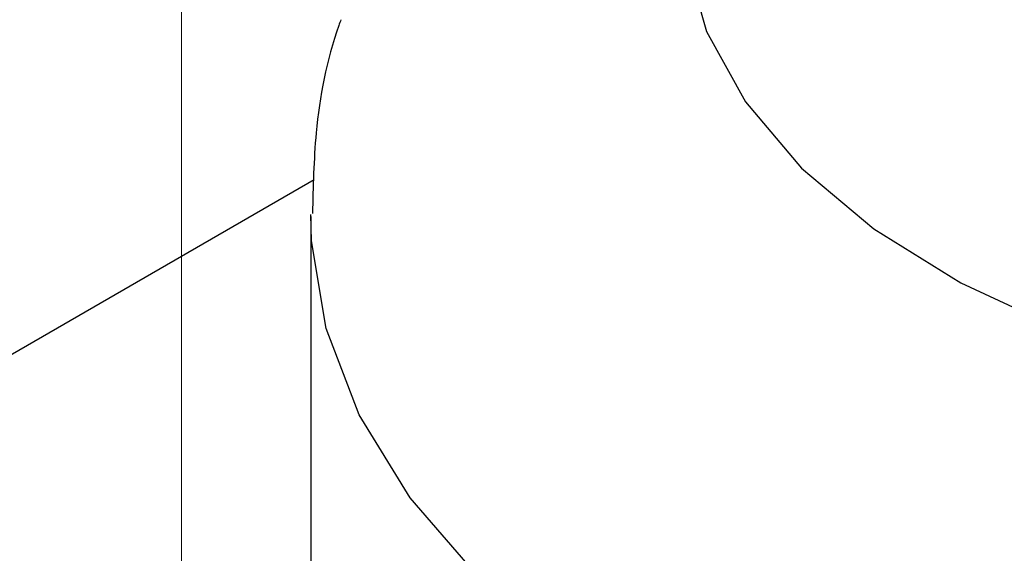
# Model space of a CAD drawing. Header units: millimetres. Extents: x 0 to 420, y 0 to 297.
# Tile 60 of 75: x 158.15 to 160.01, y 176.25 to 177.26. Entities that reach past the tile are written whole.
import ezdxf

# ---------------------------------------------------------------- set-up
doc = ezdxf.new("R2010")
doc.units = ezdxf.units.MM
doc.linetypes.add('PHANTOM', pattern=[12.7, 6.35, -1.27, 1.27, -1.27, 1.27, -1.27])

msp = doc.modelspace()

# ---------------------------------------------------------------- linework, layer by layer
at = {"color": 7, "linetype": 'PHANTOM', "lineweight": 18}
msp.add_line((158.4556, 206.3374), (158.4556, 157.5339), dxfattribs=at)
at = {"color": 7, "linetype": 'Continuous', "lineweight": 25}
for p, q in [((157.999, 176.5472), (158.7057, 176.9552)), ((158.6997, 176.8856), (158.6997, 174.7368))]:
    msp.add_line(p, q, dxfattribs=at)
at = {"color": 7, "linetype": 'Continuous', "lineweight": 25, "flags": 128}
msp.add_lwpolyline([(159.4024, 177.5109), (159.4064, 177.3717), (159.4455, 177.2344), (159.5188, 177.1018), (159.6248, 176.9769), (159.7612, 176.8621), (159.9252, 176.7601), (160.1131, 176.673), (160.321, 176.6026), (160.5444, 176.5504), (160.7787, 176.5176), (161.0187, 176.5048), (161.2594, 176.5123)], dxfattribs=at)
at = {"color": 8, "linetype": 'Continuous', "lineweight": 25, "flags": 128}
msp.add_lwpolyline([(161.1848, 175.5312), (160.8968, 175.5318), (160.6111, 175.5528), (160.3319, 175.5938), (160.0635, 175.6542), (159.81, 175.7331), (159.5751, 175.8293), (159.3623, 175.9414), (159.1749, 176.0676), (159.0156, 176.2062), (158.8869, 176.355), (158.7907, 176.5117), (158.7285, 176.674), (158.7011, 176.8396), (158.6998, 176.8891)], dxfattribs=at)
at = {"color": 7, "linetype": 'Continuous', "lineweight": 25}
msp.add_open_spline([(158.7564, 177.2566), (158.755, 177.2529), (158.73, 177.1844), (158.7065, 177.0614), (158.7039, 176.9417), (158.7028, 176.891)], degree=3, knots=[0, 0, 0, 0, 0.032294, 0.589659, 1, 1, 1, 1], dxfattribs=at)

doc.saveas('drawing.dxf')
